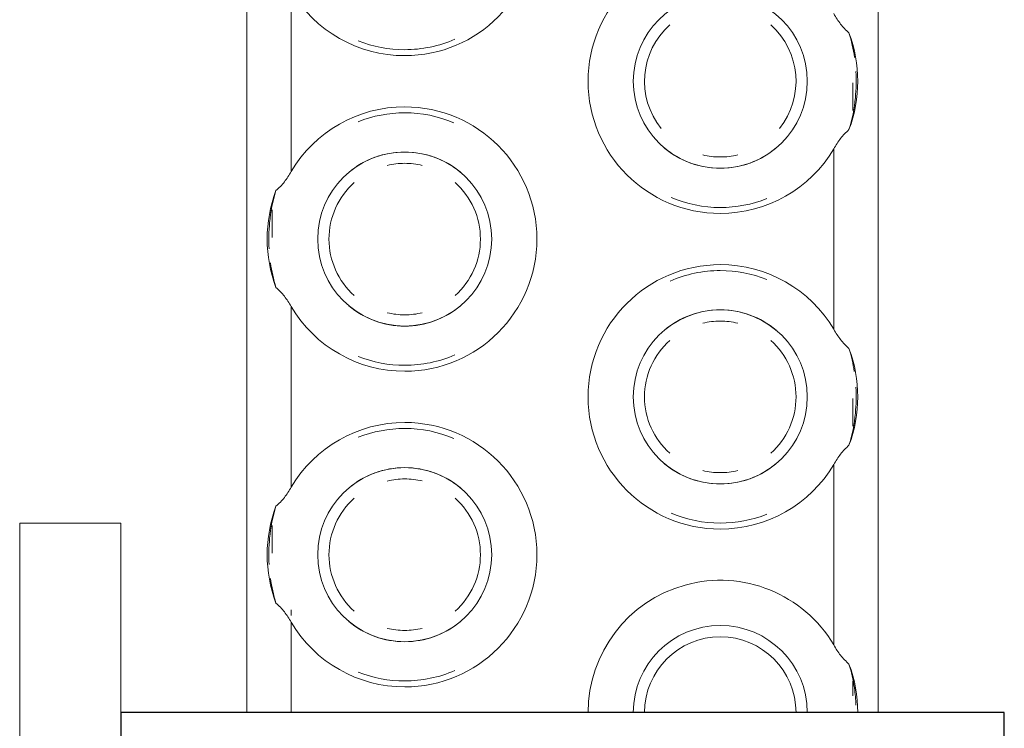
# Model space of a CAD drawing. Header units: millimetres. Extents: x 198345 to 441227, y -23587 to 80066.
# Tile 32 of 79: x 318274 to 318352, y 62429 to 62485. Entities that reach past the tile are written whole.
import ezdxf

# ---------------------------------------------------------------- set-up
doc = ezdxf.new("R2010")
doc.units = ezdxf.units.MM
doc.layers.add('CA_IMPORTY18', color=8, linetype='Continuous', lineweight=9)
doc.layers.add('CA_REZY', color=1, linetype='Continuous', lineweight=25)

# ---------------------------------------------------------------- blocks, each defined once
blk = doc.blocks.new('ocelová kce final - 11542_003_OK-HALA_TaO-2_ET_AciS_2025-05-29_upr_dwg-2597525-PŮDORYS _6_160 _ vestavek V9')
at = {"layer": 'CA_IMPORTY18', "color": 57}
for p, q in [((206495, 62830), (206495, 62430)), ((206495, 62830), (206495, 62430)), ((206545, 62430), (206545, 62830)), ((206545, 62430), (206545, 62830)), ((206498.5, 62487.146), (206498.5, 62472.854)), ((206543, 62479.866), (206543, 62477.69)), ((206543, 62479.866), (206543, 62477.69)), ((206543, 62479.866), (206543, 62477.69)), ((206543, 62479.866), (206543, 62477.69)), ((206543, 62479.866), (206543, 62477.69)), ((206543, 62479.866), (206543, 62477.69)), ((206543, 62479.866), (206543, 62477.69)), ((206541.5, 62460.354), (206541.5, 62474.646)), ((206497, 62469.81), (206497, 62467.634)), ((206497, 62469.81), (206497, 62467.634)), ((206497, 62469.81), (206497, 62467.634)), ((206497, 62469.81), (206497, 62467.634)), ((206497, 62469.81), (206497, 62467.634)), ((206497, 62469.81), (206497, 62467.634)), ((206497, 62469.81), (206497, 62467.634)), ((206498.5, 62462.146), (206498.5, 62447.854)), ((206543, 62454.866), (206543, 62452.69)), ((206543, 62454.866), (206543, 62452.69)), ((206543, 62454.866), (206543, 62452.69)), ((206543, 62454.866), (206543, 62452.69)), ((206543, 62454.866), (206543, 62452.69)), ((206543, 62454.866), (206543, 62452.69)), ((206543, 62454.866), (206543, 62452.69)), ((206541.5, 62435.354), (206541.5, 62449.646)), ((206477, 62445), (206477, 62425)), ((206477, 62445), (206485, 62445)), ((206485, 62430), (206485, 62445)), ((206497, 62444.81), (206497, 62442.634)), ((206497, 62444.81), (206497, 62442.634)), ((206497, 62444.81), (206497, 62442.634)), ((206497, 62444.81), (206497, 62442.634)), ((206497, 62444.81), (206497, 62442.634)), ((206497, 62444.81), (206497, 62442.634)), ((206497, 62444.81), (206497, 62442.634)), ((206498.5, 62438.141), (206498.5, 62437.68)), ((206498.5, 62438.141), (206498.5, 62437.68)), ((206498.5, 62438.141), (206498.5, 62437.68)), ((206498.5, 62438.141), (206498.5, 62437.68)), ((206498.5, 62438.141), (206498.5, 62437.68)), ((206498.5, 62438.141), (206498.5, 62437.68)), ((206498.5, 62438.141), (206498.5, 62437.68)), ((206498.5, 62437.146), (206498.5, 62430)), ((206543, 62432.493), (206543, 62431.311)), ((206543, 62432.493), (206543, 62431.311)), ((206543, 62432.493), (206543, 62431.311)), ((206543, 62432.493), (206543, 62431.311)), ((206543, 62432.493), (206543, 62431.311)), ((206543, 62432.493), (206543, 62431.311)), ((206543, 62432.493), (206543, 62431.311))]:
    blk.add_line(p, q, dxfattribs=at)
for centre, radius, start, end in [((206507.5, 62492.5), 10.472, 270, 90), ((206532.5, 62480), 10.472, 90, 270), ((206507.5, 62492.5), 10.472, 210.74808, 270), ((206532.5, 62480), 6.894, 90, 270), ((206532.5, 62480), 6.894, 270, 90), ((206532.5, 62480), 6, 131.87912, 218.56829), ((206532.5, 62480), 6, 131.87912, 218.56829), ((206532.5, 62480), 6, 131.87912, 218.56829), ((206532.5, 62480), 6, 131.87912, 218.56829), ((206532.5, 62480), 6, 131.87912, 218.56829), ((206532.5, 62480), 6, 131.87912, 218.56829), ((206532.5, 62480), 6, 131.87912, 218.56829), ((206532.5, 62480), 6, 321.44364, 48.11607), ((206532.5, 62480), 6, 321.44364, 48.11607), ((206532.5, 62480), 6, 321.44364, 48.11607), ((206532.5, 62480), 6, 321.44364, 48.11607), ((206532.5, 62480), 6, 321.44364, 48.11607), ((206532.5, 62480), 6, 321.44364, 48.11607), ((206532.5, 62480), 6, 321.44364, 48.11607), ((206532.5, 62480), 10.894, 339.39148, 20.60852), ((206507.5, 62492.5), 10, 248.44805, 270), ((206507.5, 62492.5), 10, 248.44805, 270), ((206507.5, 62492.5), 10, 248.44805, 270), ((206507.5, 62492.5), 10, 248.44805, 270), ((206507.5, 62492.5), 10, 248.44805, 270), ((206507.5, 62492.5), 10, 248.44805, 270), ((206507.5, 62492.5), 10, 248.44805, 270), ((206507.5, 62492.5), 10, 270, 293.41021), ((206507.5, 62492.5), 10, 270, 293.41021), ((206507.5, 62492.5), 10, 270, 293.41021), ((206507.5, 62492.5), 10, 270, 293.41021), ((206507.5, 62492.5), 10, 270, 293.41021), ((206507.5, 62492.5), 10, 270, 293.41021), ((206507.5, 62492.5), 10, 270, 293.41021), ((206507.5, 62467.5), 10.472, 90, 149.25192), ((206507.5, 62467.5), 10, 90, 111.6029), ((206507.5, 62467.5), 10, 90, 111.6029), ((206507.5, 62467.5), 10, 90, 111.6029), ((206507.5, 62467.5), 10, 90, 111.6029), ((206507.5, 62467.5), 10, 90, 111.6029), ((206507.5, 62467.5), 10, 90, 111.6029), ((206507.5, 62467.5), 10, 90, 111.6029), ((206507.5, 62467.5), 10.472, 270, 90), ((206507.5, 62467.5), 10, 67.10895, 90), ((206507.5, 62467.5), 10, 67.10895, 90), ((206507.5, 62467.5), 10, 67.10895, 90), ((206507.5, 62467.5), 10, 67.10895, 90), ((206507.5, 62467.5), 10, 67.10895, 90), ((206507.5, 62467.5), 10, 67.10895, 90), ((206507.5, 62467.5), 10, 67.10895, 90), ((206507.5, 62467.5), 6.894, 90, 270), ((206507.5, 62467.5), 6.894, 90, 130), ((206507.5, 62467.5), 6.894, 90, 130), ((206507.5, 62467.5), 6.894, 90, 130), ((206507.5, 62467.5), 6.894, 90, 130), ((206507.5, 62467.5), 6.894, 90, 130), ((206507.5, 62467.5), 6.894, 90, 130), ((206507.5, 62467.5), 6.894, 270, 90), ((206507.5, 62467.5), 6.894, 50, 90), ((206507.5, 62467.5), 6.894, 50, 90), ((206507.5, 62467.5), 6.894, 50, 90), ((206507.5, 62467.5), 6.894, 50, 90), ((206507.5, 62467.5), 6.894, 50, 90), ((206507.5, 62467.5), 6.894, 50, 90), ((206532.5, 62480), 6.894, 230, 270), ((206532.5, 62480), 6.894, 230, 270), ((206532.5, 62480), 6.894, 230, 270), ((206532.5, 62480), 6.894, 230, 270), ((206532.5, 62480), 6.894, 230, 270), ((206532.5, 62480), 6.894, 230, 270), ((206532.5, 62480), 6, 256.63759, 270), ((206532.5, 62480), 6, 256.63759, 270), ((206532.5, 62480), 6, 256.63759, 270), ((206532.5, 62480), 6, 256.63759, 270), ((206532.5, 62480), 6, 256.63759, 270), ((206532.5, 62480), 6, 256.63759, 270), ((206532.5, 62480), 6, 256.63759, 270), ((206532.5, 62480), 6.894, 270, 310), ((206532.5, 62480), 6.894, 270, 310), ((206532.5, 62480), 6.894, 270, 310), ((206532.5, 62480), 6.894, 270, 310), ((206532.5, 62480), 6.894, 270, 310), ((206532.5, 62480), 6.894, 270, 310), ((206532.5, 62480), 10.472, 270, 329.25192), ((206532.5, 62480), 6, 270, 283.37162), ((206532.5, 62480), 6, 270, 283.37162), ((206532.5, 62480), 6, 270, 283.37162), ((206532.5, 62480), 6, 270, 283.37162), ((206532.5, 62480), 6, 270, 283.37162), ((206532.5, 62480), 6, 270, 283.37162), ((206532.5, 62480), 6, 270, 283.37162), ((206507.5, 62467.5), 6, 90, 103.37162), ((206507.5, 62467.5), 6, 90, 103.37162), ((206507.5, 62467.5), 6, 90, 103.37162), ((206507.5, 62467.5), 6, 90, 103.37162), ((206507.5, 62467.5), 6, 90, 103.37162), ((206507.5, 62467.5), 6, 90, 103.37162), ((206507.5, 62467.5), 6, 90, 103.37162), ((206507.5, 62467.5), 6, 76.63759, 90), ((206507.5, 62467.5), 6, 76.63759, 90), ((206507.5, 62467.5), 6, 76.63759, 90), ((206507.5, 62467.5), 6, 76.63759, 90), ((206507.5, 62467.5), 6, 76.63759, 90), ((206507.5, 62467.5), 6, 76.63759, 90), ((206507.5, 62467.5), 6, 76.63759, 90), ((206507.5, 62467.5), 6, 131.87912, 228.11607), ((206507.5, 62467.5), 6, 131.87912, 228.11607), ((206507.5, 62467.5), 6, 131.87912, 228.11607), ((206507.5, 62467.5), 6, 131.87912, 228.11607), ((206507.5, 62467.5), 6, 131.87912, 228.11607), ((206507.5, 62467.5), 6, 131.87912, 228.11607), ((206507.5, 62467.5), 6, 131.87912, 228.11607), ((206507.5, 62467.5), 6, 311.87912, 48.11607), ((206507.5, 62467.5), 6, 311.87912, 48.11607), ((206507.5, 62467.5), 6, 311.87912, 48.11607), ((206507.5, 62467.5), 6, 311.87912, 48.11607), ((206507.5, 62467.5), 6, 311.87912, 48.11607), ((206507.5, 62467.5), 6, 311.87912, 48.11607), ((206507.5, 62467.5), 6, 311.87912, 48.11607), ((206507.5, 62467.5), 10.894, 159.39148, 200.60852), ((206532.5, 62480), 10, 247.14351, 270), ((206532.5, 62480), 10, 247.14351, 270), ((206532.5, 62480), 10, 247.14351, 270), ((206532.5, 62480), 10, 247.14351, 270), ((206532.5, 62480), 10, 247.14351, 270), ((206532.5, 62480), 10, 247.14351, 270), ((206532.5, 62480), 10, 247.14351, 270), ((206532.5, 62480), 10, 270, 291.57608), ((206532.5, 62480), 10, 270, 291.57608), ((206532.5, 62480), 10, 270, 291.57608), ((206532.5, 62480), 10, 270, 291.57608), ((206532.5, 62480), 10, 270, 291.57608), ((206532.5, 62480), 10, 270, 291.57608), ((206532.5, 62480), 10, 270, 291.57608), ((206532.5, 62455), 10.472, 90, 270), ((206532.5, 62455), 10, 90, 113.45781), ((206532.5, 62455), 10, 90, 113.45781), ((206532.5, 62455), 10, 90, 113.45781), ((206532.5, 62455), 10, 90, 113.45781), ((206532.5, 62455), 10, 90, 113.45781), ((206532.5, 62455), 10, 90, 113.45781), ((206532.5, 62455), 10, 90, 113.45781), ((206532.5, 62455), 10.472, 30.74808, 90), ((206532.5, 62455), 10, 68.42125, 90), ((206532.5, 62455), 10, 68.42125, 90), ((206532.5, 62455), 10, 68.42125, 90), ((206532.5, 62455), 10, 68.42125, 90), ((206532.5, 62455), 10, 68.42125, 90), ((206532.5, 62455), 10, 68.42125, 90), ((206532.5, 62455), 10, 68.42125, 90), ((206507.5, 62467.5), 10.472, 210.74808, 270), ((206507.5, 62467.5), 6.894, 230, 270), ((206507.5, 62467.5), 6.894, 230, 270), ((206507.5, 62467.5), 6.894, 230, 270), ((206507.5, 62467.5), 6.894, 230, 270), ((206507.5, 62467.5), 6.894, 230, 270), ((206507.5, 62467.5), 6.894, 230, 270), ((206507.5, 62467.5), 6, 256.63759, 270), ((206507.5, 62467.5), 6, 256.63759, 270), ((206507.5, 62467.5), 6, 256.63759, 270), ((206507.5, 62467.5), 6, 256.63759, 270), ((206507.5, 62467.5), 6, 256.63759, 270), ((206507.5, 62467.5), 6, 256.63759, 270), ((206507.5, 62467.5), 6, 256.63759, 270), ((206507.5, 62467.5), 6.894, 270, 310), ((206507.5, 62467.5), 6.894, 270, 310), ((206507.5, 62467.5), 6.894, 270, 310), ((206507.5, 62467.5), 6.894, 270, 310), ((206507.5, 62467.5), 6.894, 270, 310), ((206507.5, 62467.5), 6.894, 270, 310), ((206507.5, 62467.5), 6, 270, 283.37162), ((206507.5, 62467.5), 6, 270, 283.37162), ((206507.5, 62467.5), 6, 270, 283.37162), ((206507.5, 62467.5), 6, 270, 283.37162), ((206507.5, 62467.5), 6, 270, 283.37162), ((206507.5, 62467.5), 6, 270, 283.37162), ((206507.5, 62467.5), 6, 270, 283.37162), ((206532.5, 62455), 6.894, 90, 270), ((206532.5, 62455), 6.894, 90, 130), ((206532.5, 62455), 6.894, 90, 130), ((206532.5, 62455), 6.894, 90, 130), ((206532.5, 62455), 6.894, 90, 130), ((206532.5, 62455), 6.894, 90, 130), ((206532.5, 62455), 6.894, 90, 130), ((206532.5, 62455), 6.894, 270, 90), ((206532.5, 62455), 6.894, 50, 90), ((206532.5, 62455), 6.894, 50, 90), ((206532.5, 62455), 6.894, 50, 90), ((206532.5, 62455), 6.894, 50, 90), ((206532.5, 62455), 6.894, 50, 90), ((206532.5, 62455), 6.894, 50, 90), ((206532.5, 62455), 6, 90, 103.37162), ((206532.5, 62455), 6, 90, 103.37162), ((206532.5, 62455), 6, 90, 103.37162), ((206532.5, 62455), 6, 90, 103.37162), ((206532.5, 62455), 6, 90, 103.37162), ((206532.5, 62455), 6, 90, 103.37162), ((206532.5, 62455), 6, 90, 103.37162), ((206532.5, 62455), 6, 76.63759, 90), ((206532.5, 62455), 6, 76.63759, 90), ((206532.5, 62455), 6, 76.63759, 90), ((206532.5, 62455), 6, 76.63759, 90), ((206532.5, 62455), 6, 76.63759, 90), ((206532.5, 62455), 6, 76.63759, 90), ((206532.5, 62455), 6, 76.63759, 90), ((206532.5, 62455), 6, 131.87912, 228.11607), ((206532.5, 62455), 6, 131.87912, 228.11607), ((206532.5, 62455), 6, 131.87912, 228.11607), ((206532.5, 62455), 6, 131.87912, 228.11607), ((206532.5, 62455), 6, 131.87912, 228.11607), ((206532.5, 62455), 6, 131.87912, 228.11607), ((206532.5, 62455), 6, 131.87912, 228.11607), ((206532.5, 62455), 6, 311.87912, 48.11607), ((206532.5, 62455), 6, 311.87912, 48.11607), ((206532.5, 62455), 6, 311.87912, 48.11607), ((206532.5, 62455), 6, 311.87912, 48.11607), ((206532.5, 62455), 6, 311.87912, 48.11607), ((206532.5, 62455), 6, 311.87912, 48.11607), ((206532.5, 62455), 6, 311.87912, 48.11607), ((206532.5, 62455), 10.894, 339.39148, 20.60852), ((206507.5, 62467.5), 10, 248.44805, 270), ((206507.5, 62467.5), 10, 248.44805, 270), ((206507.5, 62467.5), 10, 248.44805, 270), ((206507.5, 62467.5), 10, 248.44805, 270), ((206507.5, 62467.5), 10, 248.44805, 270), ((206507.5, 62467.5), 10, 248.44805, 270), ((206507.5, 62467.5), 10, 248.44805, 270), ((206507.5, 62467.5), 10, 270, 293.41021), ((206507.5, 62467.5), 10, 270, 293.41021), ((206507.5, 62467.5), 10, 270, 293.41021), ((206507.5, 62467.5), 10, 270, 293.41021), ((206507.5, 62467.5), 10, 270, 293.41021), ((206507.5, 62467.5), 10, 270, 293.41021), ((206507.5, 62467.5), 10, 270, 293.41021), ((206507.5, 62442.5), 10.472, 90, 149.25192), ((206507.5, 62442.5), 10, 90, 111.6029), ((206507.5, 62442.5), 10, 90, 111.6029), ((206507.5, 62442.5), 10, 90, 111.6029), ((206507.5, 62442.5), 10, 90, 111.6029), ((206507.5, 62442.5), 10, 90, 111.6029), ((206507.5, 62442.5), 10, 90, 111.6029), ((206507.5, 62442.5), 10, 90, 111.6029), ((206507.5, 62442.5), 10.472, 270, 90), ((206507.5, 62442.5), 10, 67.10895, 90), ((206507.5, 62442.5), 10, 67.10895, 90), ((206507.5, 62442.5), 10, 67.10895, 90), ((206507.5, 62442.5), 10, 67.10895, 90), ((206507.5, 62442.5), 10, 67.10895, 90), ((206507.5, 62442.5), 10, 67.10895, 90), ((206507.5, 62442.5), 10, 67.10895, 90), ((206507.5, 62442.5), 6.894, 90, 270), ((206507.5, 62442.5), 6.894, 90, 130), ((206507.5, 62442.5), 6.894, 90, 130), ((206507.5, 62442.5), 6.894, 90, 130), ((206507.5, 62442.5), 6.894, 90, 130), ((206507.5, 62442.5), 6.894, 90, 130), ((206507.5, 62442.5), 6.894, 90, 130), ((206507.5, 62442.5), 6.894, 270, 90), ((206507.5, 62442.5), 6.894, 50, 90), ((206507.5, 62442.5), 6.894, 50, 90), ((206507.5, 62442.5), 6.894, 50, 90), ((206507.5, 62442.5), 6.894, 50, 90), ((206507.5, 62442.5), 6.894, 50, 90), ((206507.5, 62442.5), 6.894, 50, 90), ((206532.5, 62455), 6.894, 230, 270), ((206532.5, 62455), 6.894, 230, 270), ((206532.5, 62455), 6.894, 230, 270), ((206532.5, 62455), 6.894, 230, 270), ((206532.5, 62455), 6.894, 230, 270), ((206532.5, 62455), 6.894, 230, 270), ((206532.5, 62455), 6, 256.63759, 270), ((206532.5, 62455), 6, 256.63759, 270), ((206532.5, 62455), 6, 256.63759, 270), ((206532.5, 62455), 6, 256.63759, 270), ((206532.5, 62455), 6, 256.63759, 270), ((206532.5, 62455), 6, 256.63759, 270), ((206532.5, 62455), 6, 256.63759, 270), ((206532.5, 62455), 6.894, 270, 310), ((206532.5, 62455), 6.894, 270, 310), ((206532.5, 62455), 6.894, 270, 310), ((206532.5, 62455), 6.894, 270, 310), ((206532.5, 62455), 6.894, 270, 310), ((206532.5, 62455), 6.894, 270, 310), ((206532.5, 62455), 10.472, 270, 329.25192), ((206532.5, 62455), 6, 270, 283.37162), ((206532.5, 62455), 6, 270, 283.37162), ((206532.5, 62455), 6, 270, 283.37162), ((206532.5, 62455), 6, 270, 283.37162), ((206532.5, 62455), 6, 270, 283.37162), ((206532.5, 62455), 6, 270, 283.37162), ((206532.5, 62455), 6, 270, 283.37162), ((206507.5, 62442.5), 6, 90, 103.37162), ((206507.5, 62442.5), 6, 90, 103.37162), ((206507.5, 62442.5), 6, 90, 103.37162), ((206507.5, 62442.5), 6, 90, 103.37162), ((206507.5, 62442.5), 6, 90, 103.37162), ((206507.5, 62442.5), 6, 90, 103.37162), ((206507.5, 62442.5), 6, 90, 103.37162), ((206507.5, 62442.5), 6, 76.63759, 90), ((206507.5, 62442.5), 6, 76.63759, 90), ((206507.5, 62442.5), 6, 76.63759, 90), ((206507.5, 62442.5), 6, 76.63759, 90), ((206507.5, 62442.5), 6, 76.63759, 90), ((206507.5, 62442.5), 6, 76.63759, 90), ((206507.5, 62442.5), 6, 76.63759, 90), ((206507.5, 62442.5), 6, 131.87912, 228.11607), ((206507.5, 62442.5), 6, 131.87912, 228.11607), ((206507.5, 62442.5), 6, 131.87912, 228.11607), ((206507.5, 62442.5), 6, 131.87912, 228.11607), ((206507.5, 62442.5), 6, 131.87912, 228.11607), ((206507.5, 62442.5), 6, 131.87912, 228.11607), ((206507.5, 62442.5), 6, 131.87912, 228.11607), ((206507.5, 62442.5), 6, 311.87912, 48.11607), ((206507.5, 62442.5), 6, 311.87912, 48.11607), ((206507.5, 62442.5), 6, 311.87912, 48.11607), ((206507.5, 62442.5), 6, 311.87912, 48.11607), ((206507.5, 62442.5), 6, 311.87912, 48.11607), ((206507.5, 62442.5), 6, 311.87912, 48.11607), ((206507.5, 62442.5), 6, 311.87912, 48.11607), ((206507.5, 62442.5), 10.894, 159.39148, 200.60852), ((206532.5, 62455), 10, 247.14351, 270), ((206532.5, 62455), 10, 247.14351, 270), ((206532.5, 62455), 10, 247.14351, 270), ((206532.5, 62455), 10, 247.14351, 270), ((206532.5, 62455), 10, 247.14351, 270), ((206532.5, 62455), 10, 247.14351, 270), ((206532.5, 62455), 10, 247.14351, 270), ((206532.5, 62455), 10, 270, 291.57608), ((206532.5, 62455), 10, 270, 291.57608), ((206532.5, 62455), 10, 270, 291.57608), ((206532.5, 62455), 10, 270, 291.57608), ((206532.5, 62455), 10, 270, 291.57608), ((206532.5, 62455), 10, 270, 291.57608), ((206532.5, 62455), 10, 270, 291.57608), ((206532.5, 62430), 10.472, 30.74808, 180), ((206507.5, 62442.5), 10.472, 210.74808, 270), ((206507.5, 62442.5), 6.894, 230, 270), ((206507.5, 62442.5), 6.894, 230, 270), ((206507.5, 62442.5), 6.894, 230, 270), ((206507.5, 62442.5), 6.894, 230, 270), ((206507.5, 62442.5), 6.894, 230, 270), ((206507.5, 62442.5), 6.894, 230, 270), ((206507.5, 62442.5), 6, 256.63759, 270), ((206507.5, 62442.5), 6, 256.63759, 270), ((206507.5, 62442.5), 6, 256.63759, 270), ((206507.5, 62442.5), 6, 256.63759, 270), ((206507.5, 62442.5), 6, 256.63759, 270), ((206507.5, 62442.5), 6, 256.63759, 270), ((206507.5, 62442.5), 6, 256.63759, 270), ((206507.5, 62442.5), 6.894, 270, 310), ((206507.5, 62442.5), 6.894, 270, 310), ((206507.5, 62442.5), 6.894, 270, 310), ((206507.5, 62442.5), 6.894, 270, 310), ((206507.5, 62442.5), 6.894, 270, 310), ((206507.5, 62442.5), 6.894, 270, 310), ((206507.5, 62442.5), 6, 270, 283.37162), ((206507.5, 62442.5), 6, 270, 283.37162), ((206507.5, 62442.5), 6, 270, 283.37162), ((206507.5, 62442.5), 6, 270, 283.37162), ((206507.5, 62442.5), 6, 270, 283.37162), ((206507.5, 62442.5), 6, 270, 283.37162), ((206507.5, 62442.5), 6, 270, 283.37162), ((206532.5, 62430), 6.894, 0, 180), ((206532.5, 62430), 6, 0, 180), ((206532.5, 62430), 6, 0, 180), ((206532.5, 62430), 6, 0, 180), ((206532.5, 62430), 6, 0, 180), ((206532.5, 62430), 6, 0, 180), ((206532.5, 62430), 6, 0, 180), ((206532.5, 62430), 6, 0, 180), ((206532.5, 62430), 10.894, 0, 20.60852), ((206507.5, 62442.5), 10, 248.44805, 270), ((206507.5, 62442.5), 10, 248.44805, 270), ((206507.5, 62442.5), 10, 248.44805, 270), ((206507.5, 62442.5), 10, 248.44805, 270), ((206507.5, 62442.5), 10, 248.44805, 270), ((206507.5, 62442.5), 10, 248.44805, 270), ((206507.5, 62442.5), 10, 248.44805, 270), ((206507.5, 62442.5), 10, 270, 293.41021), ((206507.5, 62442.5), 10, 270, 293.41021), ((206507.5, 62442.5), 10, 270, 293.41021), ((206507.5, 62442.5), 10, 270, 293.41021), ((206507.5, 62442.5), 10, 270, 293.41021), ((206507.5, 62442.5), 10, 270, 293.41021), ((206507.5, 62442.5), 10, 270, 293.41021)]:
    blk.add_arc(centre, radius, start, end, dxfattribs=at)
for points in [[(206542.697, 62483.835), (206542.448, 62484.051), (206542.008, 62484.511), (206541.659, 62485.054), (206541.5, 62485.354)], [(206542.697, 62483.835), (206542.898, 62483.192), (206543.04, 62482.546), (206543.132, 62481.89)], [(206543.24, 62480.779), (206543.279, 62480.088), (206543.266, 62479.39), (206543.201, 62478.703)], [(206543.24, 62480.779), (206543.279, 62480.088), (206543.266, 62479.39), (206543.201, 62478.703)], [(206543.24, 62480.779), (206543.279, 62480.088), (206543.266, 62479.39), (206543.201, 62478.703)], [(206543.24, 62480.779), (206543.279, 62480.088), (206543.266, 62479.39), (206543.201, 62478.703)], [(206543.24, 62480.779), (206543.279, 62480.088), (206543.266, 62479.39), (206543.201, 62478.703)], [(206543.24, 62480.779), (206543.279, 62480.088), (206543.266, 62479.39), (206543.201, 62478.703)], [(206541.5, 62474.646), (206541.66, 62474.947), (206542.009, 62475.491), (206542.449, 62475.951), (206542.697, 62476.165)], [(206497.303, 62471.335), (206497.542, 62471.545), (206497.991, 62472.009), (206498.348, 62472.558), (206498.5, 62472.854)], [(206496.76, 62466.721), (206496.721, 62467.412), (206496.734, 62468.11), (206496.799, 62468.797)], [(206496.76, 62466.721), (206496.721, 62467.412), (206496.734, 62468.11), (206496.799, 62468.797)], [(206496.76, 62466.721), (206496.721, 62467.412), (206496.734, 62468.11), (206496.799, 62468.797)], [(206496.76, 62466.721), (206496.721, 62467.412), (206496.734, 62468.11), (206496.799, 62468.797)], [(206496.76, 62466.721), (206496.721, 62467.412), (206496.734, 62468.11), (206496.799, 62468.797)], [(206496.76, 62466.721), (206496.721, 62467.412), (206496.734, 62468.11), (206496.799, 62468.797)], [(206497.303, 62463.665), (206497.102, 62464.308), (206496.96, 62464.954), (206496.868, 62465.61)], [(206498.5, 62462.146), (206498.349, 62462.441), (206497.993, 62462.989), (206497.543, 62463.454), (206497.303, 62463.665)], [(206542.697, 62458.835), (206542.448, 62459.051), (206542.008, 62459.511), (206541.659, 62460.054), (206541.5, 62460.354)], [(206542.697, 62458.835), (206542.886, 62458.23), (206543.023, 62457.623), (206543.115, 62457.007)], [(206543.24, 62455.779), (206543.279, 62455.088), (206543.266, 62454.39), (206543.201, 62453.703)], [(206543.24, 62455.779), (206543.279, 62455.088), (206543.266, 62454.39), (206543.201, 62453.703)], [(206543.24, 62455.779), (206543.279, 62455.088), (206543.266, 62454.39), (206543.201, 62453.703)], [(206543.24, 62455.779), (206543.279, 62455.088), (206543.266, 62454.39), (206543.201, 62453.703)], [(206543.24, 62455.779), (206543.279, 62455.088), (206543.266, 62454.39), (206543.201, 62453.703)], [(206543.24, 62455.779), (206543.279, 62455.088), (206543.266, 62454.39), (206543.201, 62453.703)], [(206541.5, 62449.646), (206541.66, 62449.947), (206542.009, 62450.491), (206542.449, 62450.951), (206542.697, 62451.165)], [(206497.303, 62446.335), (206497.542, 62446.545), (206497.991, 62447.009), (206498.348, 62447.558), (206498.5, 62447.854)], [(206496.76, 62441.721), (206496.721, 62442.412), (206496.734, 62443.11), (206496.799, 62443.797)], [(206496.76, 62441.721), (206496.721, 62442.412), (206496.734, 62443.11), (206496.799, 62443.797)], [(206496.76, 62441.721), (206496.721, 62442.412), (206496.734, 62443.11), (206496.799, 62443.797)], [(206496.76, 62441.721), (206496.721, 62442.412), (206496.734, 62443.11), (206496.799, 62443.797)], [(206496.76, 62441.721), (206496.721, 62442.412), (206496.734, 62443.11), (206496.799, 62443.797)], [(206496.76, 62441.721), (206496.721, 62442.412), (206496.734, 62443.11), (206496.799, 62443.797)], [(206497.303, 62438.665), (206497.102, 62439.308), (206496.96, 62439.954), (206496.868, 62440.61)], [(206498.5, 62437.146), (206498.349, 62437.441), (206497.993, 62437.989), (206497.543, 62438.454), (206497.303, 62438.665)], [(206498.5, 62437.146), (206498.349, 62437.441), (206498.171, 62437.715), (206497.969, 62437.969)], [(206498.5, 62437.146), (206498.349, 62437.441), (206498.171, 62437.715), (206497.969, 62437.969)], [(206498.5, 62437.146), (206498.349, 62437.441), (206498.171, 62437.715), (206497.969, 62437.969)], [(206498.5, 62437.146), (206498.349, 62437.441), (206498.171, 62437.715), (206497.969, 62437.969)], [(206498.5, 62437.146), (206498.349, 62437.441), (206498.171, 62437.715), (206497.969, 62437.969)], [(206498.5, 62437.146), (206498.349, 62437.441), (206498.171, 62437.715), (206497.969, 62437.969)], [(206541.5, 62435.354), (206541.651, 62435.059), (206542.007, 62434.511), (206542.457, 62434.046), (206542.697, 62433.835)], [(206543.124, 62431.943), (206543.189, 62431.494), (206543.23, 62431.04), (206543.25, 62430.581)], [(206543.124, 62431.943), (206543.189, 62431.494), (206543.23, 62431.04), (206543.25, 62430.581)], [(206543.124, 62431.943), (206543.189, 62431.494), (206543.23, 62431.04), (206543.25, 62430.581)], [(206543.124, 62431.943), (206543.189, 62431.494), (206543.23, 62431.04), (206543.25, 62430.581)], [(206543.124, 62431.943), (206543.189, 62431.494), (206543.23, 62431.04), (206543.25, 62430.581)], [(206543.124, 62431.943), (206543.189, 62431.494), (206543.23, 62431.04), (206543.25, 62430.581)]]:
    blk.add_open_spline(points, degree=3, dxfattribs=at)
for points, knots in [([(206543.24, 62480.779), (206543.279, 62480.088), (206543.25, 62478.515), (206542.958, 62477.001), (206542.697, 62476.165)], [0.400548, 0.400548, 0.400548, 0.400548, 0.6666667, 1, 1, 1, 1]), ([(206496.76, 62466.721), (206496.721, 62467.412), (206496.75, 62468.985), (206497.042, 62470.499), (206497.303, 62471.335)], [0.4005483, 0.4005483, 0.4005483, 0.4005483, 0.6666667, 1, 1, 1, 1]), ([(206543.24, 62455.779), (206543.279, 62455.088), (206543.25, 62453.515), (206542.958, 62452.001), (206542.697, 62451.165)], [0.400548, 0.400548, 0.400548, 0.400548, 0.6666667, 1, 1, 1, 1]), ([(206496.76, 62441.721), (206496.721, 62442.412), (206496.75, 62443.985), (206497.042, 62445.499), (206497.303, 62446.335)], [0.4005483, 0.4005483, 0.4005483, 0.4005483, 0.6666667, 1, 1, 1, 1]), ([(206542.697, 62433.835), (206542.892, 62433.213), (206543.13, 62432.139), (206543.23, 62431.04), (206543.25, 62430.581)], [0, 0, 0, 0, 0.5, 0.8518546, 0.8518546, 0.8518546, 0.8518546])]:
    blk.add_open_spline(points, degree=3, knots=knots, dxfattribs=at)
at = {"layer": 'CA_REZY'}
for p, q in [((206555, 62430), (206485, 62430)), ((206485, 62430), (206485, 62360)), ((206555, 62427.5), (206555, 62430))]:
    blk.add_line(p, q, dxfattribs=at)
blk = doc.blocks.new('ocelová kce final - ocelová kce final-2597615-PŮDORYS _6_160 _ vestavek V9')
blk.add_blockref('ocelová kce final - 11542_003_OK-HALA_TaO-2_ET_AciS_2025-05-29_upr_dwg-2597525-PŮDORYS _6_160 _ vestavek V9', (0, 0))

msp = doc.modelspace()

# ---------------------------------------------------------------- block references
at = {"layer": 'CA_IMPORTY18', "color": 57}
msp.add_blockref('ocelová kce final - ocelová kce final-2597615-PŮDORYS _6_160 _ vestavek V9', (111796.82, 0), dxfattribs=at)

doc.saveas('drawing.dxf')
